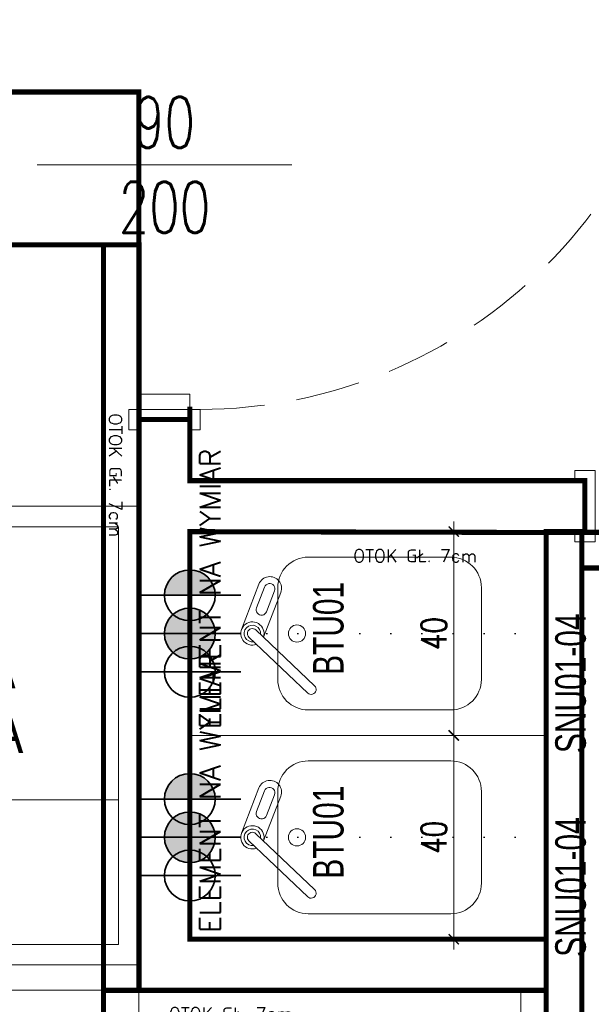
# Model space of a CAD drawing. Header units: millimetres. Extents: x 6161 to 8965, y -9035 to -5431.
# Tile 75 of 256: x 7776 to 7889, y -7583 to -7390. Entities that reach past the tile are written whole.
import ezdxf

# ---------------------------------------------------------------- set-up
doc = ezdxf.new("R2010")
doc.units = ezdxf.units.MM
doc.linetypes.add('ACAD_ISO07W100', pattern=[3, 0, -3])
doc.linetypes.add('DASHED', pattern=[19.049999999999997, 12.7, -6.35])
doc.layers.add('02-otoki szare', color=7, linetype='Continuous', true_color=0x777e7a)
for name, color, linetype, lineweight in [('CHLODNICTWO', 94, 'Continuous', 20), ('drzwi', 30, 'Continuous', 20), ('Instalacje Wod-Kan', 92, 'Continuous', 35), ('MEBLE PKN', 150, 'Continuous', 20)]:
    doc.layers.add(name, color=color, linetype=linetype, lineweight=lineweight)
for name, color, linetype in [('Indeksy_urządzeń_gastronomicznych', 242, 'Continuous'), ('Otok drewniany', 42, 'Continuous'), ('Ściany', 7, 'Continuous')]:
    doc.layers.add(name, color=color, linetype=linetype)
doc.styles.add('Arch-Dim', font='romans.shx', dxfattribs={"width": 0.75})
doc.styles.add('ARIAL NARROW', font='ARIALN.TTF', dxfattribs={"width": 0.9})
doc.styles.add('JACEK_07', font='SIMPLEX.SHX', dxfattribs={"width": 0.7})
doc.styles.add('RomanS', font='romans.shx')
doc.styles.add('text', font='romans.shx')
doc.dimstyles.new('wymiary 10', dxfattribs={"dimscale": 2, "dimtxt": 2.5, "dimasz": 1, "dimexe": 1, "dimexo": 2.5, "dimgap": 0.25, "dimtad": 1, "dimdec": 1, "dimzin": 9, "dimtxsty": 'Arch-Dim', "dimblk": 'ARCHTICK', "dimcen": 1, "dimdle": 1, "dimclrd": 256, "dimclre": 256, "dimclrt": 256, "dimadec": 0, "dimazin": 0, "dimtfac": 1, "dimtdec": 1, "dimtofl": 0, "dimtmove": 1, "dimatfit": 3, "dimldrblk": 'NONE', "dimfxl": 0, "dimtolj": 1, "dimtzin": 0, "dimarcsym": 0})

# ---------------------------------------------------------------- blocks, each defined once
blk = doc.blocks.new('*U48')
blk.add_lwpolyline([(4, 7.000000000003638), (4, 10.00000000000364), (6, 10.00000000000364), (5.999999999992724, 99.99999999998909), (4, 99.99999999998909), (4, 102.9999999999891), (2, 102.9999999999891), (2, 7.000000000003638)], close=True)
at = {"color": 7}
blk.add_lwpolyline([(49.99999999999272, 25), (49.99999999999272, -25)], dxfattribs=at)
for points in [[(-2, -5), (0, -5), (0, 5), (-2, 5), (-2, 7), (2, 7), (2, 5), (2.000000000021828, -7.000000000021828), (-2, -7.000000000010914), (-2, -5)], [(101.9999999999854, -5), (99.99999999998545, -5), (99.99999999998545, 5), (101.9999999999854, 5), (101.9999999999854, 7), (97.99999999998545, 7), (97.99999999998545, 5), (97.99999999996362, -7.000000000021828), (101.9999999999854, -7.000000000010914), (101.9999999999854, -5)], [(2, 5), (5, 5), (4.999999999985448, -5), (2.000000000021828, -5.00000000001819)], [(97.99999999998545, 5), (94.99999999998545, 5), (95, -5), (97.99999999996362, -5.00000000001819)]]:
    blk.add_lwpolyline(points)
at = {"linetype": 'DASHED'}
blk.add_arc((2, 7.000000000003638), 95.99999999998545, 359.9999999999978, 90.00000000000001, dxfattribs=at)
at = {"color": 7, "insert": (50, 0), "char_height": 10, "width": 10, "attachment_point": 5, "rotation": 90, "style": 'JACEK_07'}
blk.add_mtext('90\\P200', dxfattribs=at)
blk = doc.blocks.new('NOWA WITRYNA 90')
at = {"color": 0, "linetype": 'Continuous', "lineweight": 13}
for p, q in [((15558.22792004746, 20912.16319148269), (15640.22792004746, 20912.16319148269)), ((15566.19839637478, 20894.54839351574), (15566.19839637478, 20884.54839198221)), ((15569.7339295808, 20893.08393241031), (15562.66286549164, 20886.01285300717)), ((15562.66286549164, 20893.08393241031), (15569.7339295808, 20886.01285300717)), ((15561.19839637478, 20889.54839351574), (15571.19839637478, 20889.54839351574))]:
    blk.add_line(p, q, dxfattribs=at)
for points in [[(15554.22792004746, 20879.79822594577), (15644.22792004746, 20879.79822594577), (15644.22792004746, 20969.79822594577), (15554.22792004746, 20969.79822594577)], [(15558.22792004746, 20883.79822594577), (15640.22792004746, 20883.79822594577), (15640.22792004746, 20965.79822594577), (15558.22792004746, 20965.79822594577)]]:
    blk.add_lwpolyline(points, close=True, dxfattribs=at)
blk.add_circle((15566.19839637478, 20889.54839351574), 4.999999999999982, dxfattribs=at)
at = {"color": 0, "linetype": 'Continuous', "lineweight": 13, "style": 'ARIAL NARROW'}
for s, p in [('WITRYNA', (15577.76639121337, 20934.04567742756)), ('OTWARTA', (15575.71212153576, 20921.38726722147))]:
    blk.add_text(s, height=7.999999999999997, rotation=359.9953786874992, dxfattribs=at).set_placement(p)
blk = doc.blocks.new('_ArchTick')
at = {"color": 0, "linetype": 'ByBlock', "const_width": 0.15}
blk.add_lwpolyline([(-0.5, -0.5), (0.5, 0.5)], dxfattribs=at)
blk = doc.blocks.new('*D715')
at = {"lineweight": -2, "transparency": 16777216}
for p, q in [((3.061616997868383e-16, -65.00000000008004), (1.234733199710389e-15, -49.8352765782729)), ((40, -65.00000000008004), (40, -49.8352765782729)), ((-1.999999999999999, -51.8352765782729), (42, -51.8352765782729))]:
    blk.add_line(p, q, dxfattribs=at)
at = {"layer": 'Defpoints', "color": 0, "transparency": 16777216}
for p in [(40, -51.8352765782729), (0, -70.00000000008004), (40, -70.00000000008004)]:
    blk.add_point(p, dxfattribs=at)
at = {"lineweight": -2, "transparency": 16777216, "xscale": 2, "yscale": 2, "zscale": 2, "rotation": 180}
blk.add_blockref('_ArchTick', (1.112268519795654e-15, -51.8352765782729), dxfattribs=at)
at = {"lineweight": -2, "transparency": 16777216, "xscale": 2, "yscale": 2, "zscale": 2}
blk.add_blockref('_ArchTick', (40, -51.8352765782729), dxfattribs=at)
at = {"transparency": 16777216, "insert": (20.00000000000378, -47.93769684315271), "char_height": 5, "attachment_point": 5, "style": 'Arch-Dim'}
blk.add_mtext('\\A1;40', dxfattribs=at)
blk = doc.blocks.new('_None', base_point=(2.5, 0))
blk = doc.blocks.new('Woda_ciepla')
for p, q in [((0, -10.00000000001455), (0, 9.999999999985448)), ((0, 0), (0, 10)), ((10, -1.455191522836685e-11), (-10, -1.455191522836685e-11))]:
    blk.add_line(p, q)
blk.add_circle((0, -1.455191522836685e-11), 5)
blk = doc.blocks.new('Odplyw_wody')
blk.add_hatch(color=256).paths.add_polyline_path([(0, 5, -1), (0, -5, -1)])
for p, q in [((0, -10), (0, 10)), ((10, 0), (-10, 0))]:
    blk.add_line(p, q)
blk.add_circle((0, 0), 5)
blk = doc.blocks.new('Woda_zimna')
blk.add_hatch(color=256).paths.add_polyline_path([(0, 5, -0.4142135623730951), (5, 0), (-5, 0, -0.4142135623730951)])
for p, q in [((0, -10), (0, 10)), ((10, 0), (-10, 0))]:
    blk.add_line(p, q)
blk.add_circle((0, 0), 5)
blk = doc.blocks.new('*U802')
at = {"color": 0, "insert": (-71.8638413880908, -7.999980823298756), "char_height": 5.999999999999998, "width": 141.8646334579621, "attachment_point": 1, "rotation": 359.9994106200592, "style": 'JACEK_07'}
blk.add_mtext('\\pi55.26564;***{\\H0.66667x; }SZAFA\\P\\pi53.5323;CHŁODNICZA \\P\\pi62.5323;IGLOO\\P\\pi43.6323;1400.PM_GASTRO', dxfattribs=at)
blk = doc.blocks.new('*U495')
at = {"linetype": 'DASHED', "const_width": 1}
blk.add_lwpolyline([(-45.25374168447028, 0), (101.0694657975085, 0), (101.0694657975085, -7), (-45.25374168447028, -7)], close=True, dxfattribs=at)
at = {"insert": (0, -4.622850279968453), "char_height": 2.5, "width": 50, "attachment_point": 5, "style": 'RomanS'}
blk.add_mtext('OTOK GŁ. 7cm', dxfattribs=at)
blk = doc.blocks.new('*U485')
at = {"linetype": 'DASHED', "const_width": 1}
blk.add_lwpolyline([(-25, 0), (61.97194606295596, 0), (61.97194606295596, -7), (-25, -7)], close=True, dxfattribs=at)
at = {"insert": (0, -4.622850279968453), "char_height": 2.5, "width": 50, "attachment_point": 5, "style": 'RomanS'}
blk.add_mtext('OTOK GŁ. 7cm', dxfattribs=at)
blk = doc.blocks.new('*U480')
at = {"linetype": 'DASHED', "const_width": 1}
blk.add_lwpolyline([(32.76646392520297, 0), (129.7902423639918, 0), (129.7902423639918, -7), (32.76646392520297, -7)], close=True, dxfattribs=at)
at = {"insert": (0, -4.622850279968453), "char_height": 2.5, "width": 50, "attachment_point": 5, "style": 'RomanS'}
blk.add_mtext('OTOK GŁ. 7cm', dxfattribs=at)
blk = doc.blocks.new('*U678')
at = {"linetype": 'DASHED', "const_width": 1}
blk.add_lwpolyline([(32.76646392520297, 0), (157.5011807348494, 0), (157.5011807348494, -7), (32.76646392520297, -7)], close=True, dxfattribs=at)
at = {"insert": (0, -4.622850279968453), "char_height": 2.5, "width": 50, "attachment_point": 5, "style": 'RomanS'}
blk.add_mtext('OTOK GŁ. 7cm', dxfattribs=at)
blk = doc.blocks.new('*U620')
at = {"linetype": 'DASHED', "const_width": 1}
blk.add_lwpolyline([(-48.6825085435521, 0), (81.37088970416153, 0), (81.37088970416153, -30), (-48.6825085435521, -30)], close=True, dxfattribs=at)
at = {"insert": (-5.397410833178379e-16, -15.12032854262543), "char_height": 2.5, "width": 50, "attachment_point": 5, "style": 'RomanS'}
blk.add_mtext('OTOK NAD SEKCJAMI \\PGŁ. 30cm', dxfattribs=at)
blk = doc.blocks.new('*U292')
for p, q in [((29.71274491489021, -13.58627765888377), (20.82461491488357, -10.15367765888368)), ((19.2871449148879, -11.61203765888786), (8.329554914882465, -23.15219765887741)), ((20.71283491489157, -12.96572765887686), (9.755334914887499, -24.50597765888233)), ((29.13035491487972, -14.68589765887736), (25.04012491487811, -13.10621765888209)), ((28.06358491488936, -17.85668765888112), (19.2871449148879, -14.46719765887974)), ((28.37147491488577, -16.65104765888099), (24.28124491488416, -15.07136765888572))]:
    blk.add_line(p, q)
blk.add_lwpolyline([(0, 0), (40, 0), (40, -70.00000000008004), (0, -70.00000000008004)], close=True)
blk.add_lwpolyline([(11, -17.26479429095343), (29, -17.26479429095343, -0.414213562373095), (35, -23.26479429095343), (35, -51.26479429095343, -0.414213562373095), (29, -57.26479429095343), (11, -57.26479429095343, -0.414213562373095), (5, -51.26479429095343), (5, -23.26479429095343, -0.414213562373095)], format="xyb", close=True)
blk.add_circle((20.00000000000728, -21.04033637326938), 1.686359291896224)
for centre, radius, start, end in [((20.00000000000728, -12.28887843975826), 2.288878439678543, 251.9178249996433, 201.0494055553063), ((20.00000000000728, -12.28887843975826), 1.623233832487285, 263.7549472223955, 189.2122805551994), ((20.00000000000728, -12.28887843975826), 0.9830147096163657, 316.4836138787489, 136.4836305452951), ((24.66071654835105, -14.08878426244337), 1.053313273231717, 68.88354444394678, 248.8835444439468), ((28.88818571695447, -15.72147687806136), 2.288878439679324, 248.883077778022, 68.88354444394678), ((28.75091258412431, -15.6684576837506), 1.053313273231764, 248.883077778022, 68.88354444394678), ((9.042457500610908, -23.82910779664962), 0.9830147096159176, 136.483597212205, 316.4836138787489)]:
    blk.add_arc(centre, radius, start, end)
at = {"layer": 'Defpoints', "color": 250, "linetype": 'ACAD_ISO07W100', "ltscale": 2, "true_color": 0x383838}
blk.add_line((20, -70.00000000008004), (20.00000000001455, 1.887379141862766e-15), dxfattribs=at)
at = {"layer": 'Instalacje Wod-Kan', "rotation": 270}
for name, p in [('Woda_ciepla', (12.50000000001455, 0)), ('Odplyw_wody', (20.00000000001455, 0)), ('Woda_zimna', (27.50000000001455, 0))]:
    blk.add_blockref(name, p, dxfattribs=at)
at = {"color": 242, "insert": (1.281869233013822, -2), "char_height": 5, "width": 58.89058024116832, "attachment_point": 1, "style": 'text'}
blk.add_mtext('{\\H0.8x;ELEMENT NA WYMIAR}', dxfattribs=at)
at = {"layer": 'Indeksy_urządzeń_gastronomicznych', "color": 242, "char_height": 6, "width": 20.48059998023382, "attachment_point": 5, "style": 'JACEK_07'}
for s, insert in [('{\\fArial|b0|i0|c238|p34;BTU01}', (21.0085998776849, -27.23201725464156)), ('{\\fArial|b0|i0|c238|p34;SNU01-04}', (10.24029999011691, -74.81130290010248))]:
    blk.add_mtext(s, dxfattribs=dict(at, insert=insert))
dim = blk.add_linear_dim(base=(40, -51.8352765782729), p1=(0, -70.00000000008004), p2=(40, -70.00000000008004), dimstyle='wymiary 10')
dim.commit()
dim.dimension.update_dxf_attribs({"geometry": '*D715', "text_midpoint": (20.00000000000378, -50.93769684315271), "dimtype": 160})

msp = doc.modelspace()

# ---------------------------------------------------------------- linework, layer by layer
at = {"layer": 'drzwi'}
msp.add_lwpolyline([(7885.258268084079, -7490.316592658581), (7887.258268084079, -7490.316592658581), (7887.258268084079, -7480.316592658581), (7885.258268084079, -7480.316592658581), (7885.258268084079, -7478.316592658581), (7889.258268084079, -7478.316592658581), (7889.258268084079, -7480.316592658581), (7889.258268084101, -7492.316592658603), (7885.258268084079, -7492.316592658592), (7885.258268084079, -7490.316592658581)], dxfattribs=at)
at = {"layer": 'MEBLE PKN'}
for points in [[(7059.853874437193, -7575.341884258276), (7799.664828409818, -7575.341884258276), (7799.664828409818, -7580.341884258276), (7059.853874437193, -7580.341884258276)], [(7799.639732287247, -7580.34037191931), (7799.639732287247, -7585.34037191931), (7869.639732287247, -7585.34037191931), (7869.639732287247, -7737.34037191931), (7874.639732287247, -7737.34037191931), (7874.639732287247, -7580.34037191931)]]:
    msp.add_lwpolyline(points, close=True, dxfattribs=at)
at = {"layer": 'Ściany', "const_width": 1}
msp.add_lwpolyline([(7809.655462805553, -7490.316592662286), (7809.655462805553, -7570.316592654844), (7879.655462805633, -7570.316592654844), (7879.655462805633, -7580.338942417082), (7799.663543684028, -7580.340245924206), (7799.665531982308, -7468.316592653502), (7809.681262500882, -7468.316592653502), (7809.683516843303, -7465.813874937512), (7809.683516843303, -7480.31659265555), (7883.758254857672, -7480.31659265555), (7887.258268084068, -7480.31659265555), (7887.25826808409, -7490.316592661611), (7809.655462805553, -7490.316592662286)], dxfattribs=at)

# ---------------------------------------------------------------- block references
at = {"layer": '02-otoki szare', "color": 3}
msp.add_blockref('*U678', (7853.888998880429, -7490.447823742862), dxfattribs=at)
at = {"layer": 'CHLODNICTWO'}
for name, p, rotation in [('*U802', (7799.680146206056, -7218.316587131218), 269.9994106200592), ('*U292', (7809.655462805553, -7530.316592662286), 90), ('*U292', (7809.655462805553, -7570.316592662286), 90)]:
    msp.add_blockref(name, p, dxfattribs=dict(at, rotation=rotation))
msp.add_blockref('NOWA WITRYNA 90', (-7844.563091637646, -28455.14011020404), dxfattribs=at)
msp.add_blockref('NOWA WITRYNA 90', (-7844.563091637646, -28455.14011020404), dxfattribs=at)
at = {"layer": 'drzwi', "rotation": 270}
msp.add_blockref('*U48', (7804.673397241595, -7368.316592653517), dxfattribs=at)
at = {"layer": 'Otok drewniany', "color": 3}
msp.add_blockref('*U620', (7718.273097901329, -7404.0171636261), dxfattribs=at)
at = {"layer": 'Otok drewniany'}
for name, p, rotation in [('*U495', (7799.68351684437, -7479.27090531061), 269.99999994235), ('*U480', (7879.655462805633, -7620.106835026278), 90)]:
    msp.add_blockref(name, p, dxfattribs=dict(at, rotation=rotation))
msp.add_blockref('*U485', (7817.683516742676, -7580.340371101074), dxfattribs=at)

doc.saveas('drawing.dxf')
